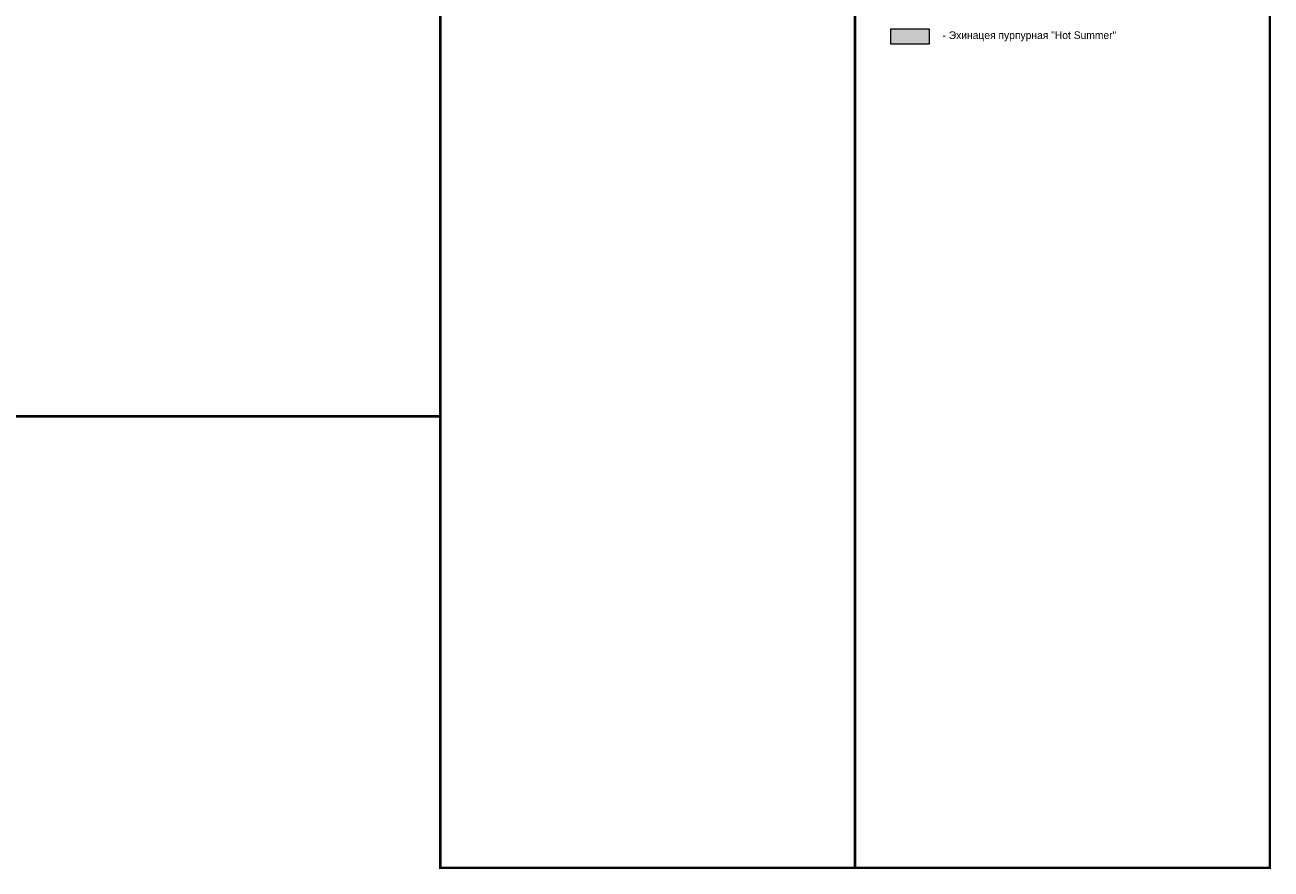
# Model space of a CAD drawing. Header units: millimetres. Extents: x 4385 to 11928, y 17253 to 36963.
# Tile 200 of 256: x 7687 to 7930, y 18507 to 18672. Entities that reach past the tile are written whole.
import ezdxf

# ---------------------------------------------------------------- set-up
doc = ezdxf.new("R2010")
doc.units = ezdxf.units.MM
doc.layers.add('БЛАГО_Ботаническая_Р$0$ГП_рамка', color=7, linetype='Continuous', lineweight=18, true_color=0x000000)
doc.layers.add('ОЗЕЛ_Ботаническая_Р$0$ГП_рамка', color=7, linetype='Continuous', lineweight=15, true_color=0x000000)
doc.layers.add('ОЗЕЛ_Ботаническая_Р$0$Озел_цветники', color=7, linetype='Continuous', lineweight=0)
doc.styles.add('ОЗЕЛ_Ботаническая_Р$0$GENERATED_STYLE_1', font='GOTHIC.TTF')

# ---------------------------------------------------------------- blocks, each defined once
blk = doc.blocks.new('*U1064')
at = {"layer": 'БЛАГО_Ботаническая_Р$0$ГП_рамка', "color": 5, "const_width": 0.5}
blk.add_lwpolyline([(7682.47, 18832.99), (7768.21, 18832.99), (7768.21, 18595.34), (7682.47, 18595.34)], close=True, dxfattribs=at)
blk = doc.blocks.new('ОЗЕЛ_Ботаническая_Р')
at = {"layer": 'ОЗЕЛ_Ботаническая_Р$0$Озел_цветники', "true_color": 0xc23000}
h = blk.add_hatch(color=22, dxfattribs=at)
h.dxf.hatch_style = 1
h.paths.add_polyline_path([(7856.02, 18670.95), (7863.52, 18670.95), (7863.52, 18667.95), (7856.02, 18667.95)])
at = {"layer": 'ОЗЕЛ_Ботаническая_Р$0$ГП_рамка', "color": 5, "const_width": 0.5}
for points in [[(7768.21, 18832.99), (7849.07, 18832.99), (7849.07, 18507.28), (7768.21, 18507.28)], [(7849.07, 18832.99), (7929.93, 18832.99), (7929.93, 18507.28), (7849.07, 18507.28)]]:
    blk.add_lwpolyline(points, close=True, dxfattribs=at)
at = {"layer": 'ОЗЕЛ_Ботаническая_Р$0$ГП_рамка'}
blk.add_lwpolyline([(7856.02, 18670.95), (7863.52, 18670.95), (7863.52, 18667.95), (7856.02, 18667.95)], close=True, dxfattribs=at)
at = {"layer": 'ОЗЕЛ_Ботаническая_Р$0$ГП_рамка', "insert": (7866.11, 18669.46), "char_height": 1.5, "width": 53.9889, "attachment_point": 4, "style": 'ОЗЕЛ_Ботаническая_Р$0$GENERATED_STYLE_1'}
blk.add_mtext('- Эхинацея пурпурная "Hot Summer"', dxfattribs=at)

msp = doc.modelspace()

# ---------------------------------------------------------------- block references
msp.add_blockref('*U1064', (0, 0))

# ---------------------------------------------------------------- next in the draw order: block references
msp.add_blockref('ОЗЕЛ_Ботаническая_Р', (0, 0))

doc.saveas('drawing.dxf')
